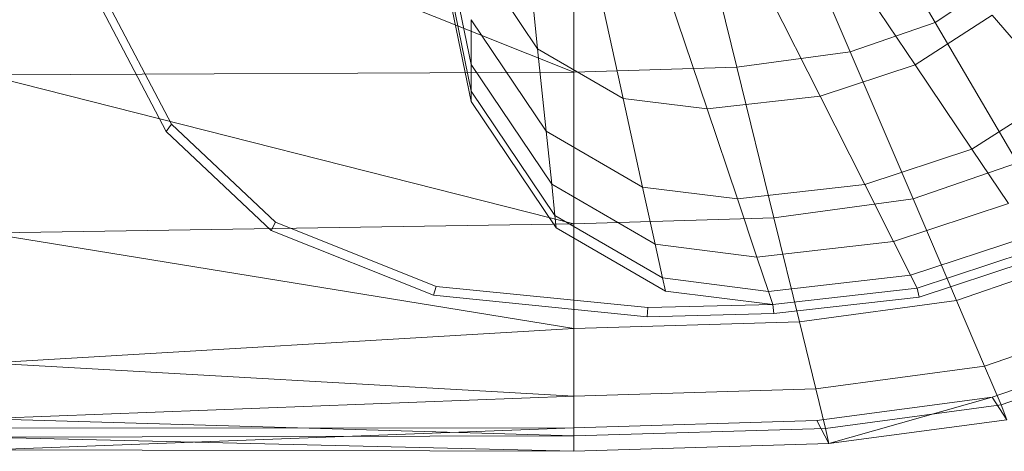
# Model space of a CAD drawing. Header units: metres. Extents: x 391.1 to 427.5, y 12.8 to 28.4.
# Tile 23 of 32: x 401.4943 to 401.6666, y 26.4248 to 26.5002. Entities that reach past the tile are written whole.
import ezdxf

# ---------------------------------------------------------------- set-up
doc = ezdxf.new("R2010")
doc.units = ezdxf.units.M
doc.layers.add('02_MOBILIARIO', color=7, linetype='Continuous', lineweight=18)
doc.layers.add('A-DETL-____-MBND', color=7, linetype='Continuous', lineweight=18)

# ---------------------------------------------------------------- blocks, each defined once
blk = doc.blocks.new('Family - Rentamans PA-152555-03_ELEC_P0A')
at = {"layer": 'A-DETL-____-MBND', "color": 253, "true_color": 0xaaaaaa}
for p, q in [((0.08473, 0.0676), (0.07631, 0.10869)), ((0, 0.10722), (0.10273, 0.06628)), ((0.14692, 0.10743), (0.16597, 0.07496)), ((0.08473, 0.06296), (0.07598, 0.1057)), ((0.08473, 0.06117), (0.07584, 0.10456)), ((0.13653, 0.10383), (0.1511, 0.06981)), ((0.12264, 0.10196), (0.13123, 0.06713)), ((0.10273, 0.10137), (0.10273, 0.06628)), ((0.09423, 0.09119), (0.09638, 0.07036)), ((0.14804, 0.08893), (0.16244, 0.06758)), ((0.09638, 0.07036), (0.08473, 0.08764)), ((0.13449, 0.08444), (0.14581, 0.06207)), ((0.10642, 0.08414), (0.11135, 0.0617)), ((0.17806, 0.08308), (0.16597, 0.07496)), ((0.1184, 0.08263), (0.12606, 0.05985)), ((0.03228, 0.05718), (0.02062, 0.07939)), ((0.03136, 0.05592), (0.01958, 0.07835)), ((0.17596, 0.07625), (0.16244, 0.06758)), ((0.17596, 0.07625), (0.18765, 0.06261)), ((0.09788, 0.05596), (0.08473, 0.07545)), ((0.08473, 0.07545), (0.08473, 0.0676)), ((0.16597, 0.07496), (0.1511, 0.06981)), ((0.16597, 0.07496), (0.18036, 0.05043)), ((0.11135, 0.0617), (0.09638, 0.07036)), ((0.09638, 0.07036), (0.09788, 0.05596)), ((0.1511, 0.06981), (0.13123, 0.06713)), ((0.1511, 0.06981), (0.1621, 0.04411)), ((0.08473, 0.06296), (0.08473, 0.0676)), ((0.09884, 0.04668), (0.08473, 0.0676)), ((0.16244, 0.06758), (0.14581, 0.06207)), ((0.16244, 0.06758), (0.17239, 0.05283)), ((0.10273, 0.06628), (0, 0.06579)), ((0, 0.06579), (0.10273, 0.03978)), ((0.13123, 0.06713), (0.10273, 0.06628)), ((0.10273, 0.06628), (0.10273, 0.03978)), ((0.13123, 0.06713), (0.13772, 0.04082)), ((0.08473, 0.06117), (0.08473, 0.06296)), ((0.09941, 0.0412), (0.08473, 0.06296)), ((0.14581, 0.06207), (0.12606, 0.05985)), ((0.14581, 0.06207), (0.15363, 0.04662)), ((0.18765, 0.06261), (0.17239, 0.05283)), ((0.09963, 0.03908), (0.08473, 0.06117)), ((0.12606, 0.05985), (0.11135, 0.0617)), ((0.11135, 0.0617), (0.11476, 0.0462)), ((0.12606, 0.05985), (0.13135, 0.04411)), ((0.03228, 0.05718), (0.03136, 0.05592)), ((0.05051, 0.04004), (0.03228, 0.05718)), ((0.04977, 0.03861), (0.03136, 0.05592)), ((0.11476, 0.0462), (0.09788, 0.05596)), ((0.09788, 0.05596), (0.09884, 0.04668)), ((0.17239, 0.05283), (0.15363, 0.04662)), ((0.17239, 0.05283), (0.17881, 0.04332)), ((0.18036, 0.05043), (0.1621, 0.04411)), ((0.11696, 0.0362), (0.09884, 0.04668)), ((0.09884, 0.04668), (0.09941, 0.0412)), ((0.15363, 0.04662), (0.13135, 0.04411)), ((0.15363, 0.04662), (0.15867, 0.03665)), ((0.13135, 0.04411), (0.11476, 0.0462)), ((0.11476, 0.0462), (0.11696, 0.0362)), ((0.13135, 0.04411), (0.13476, 0.03396)), ((0.1621, 0.04411), (0.13772, 0.04082)), ((0.17881, 0.04332), (0.15867, 0.03665)), ((0.1621, 0.04411), (0.16971, 0.02635)), ((0.10273, 0.03978), (0, 0.03818)), ((0.05051, 0.04004), (0.04977, 0.03861)), ((0.07861, 0.02883), (0.05051, 0.04004)), ((0.11825, 0.0303), (0.09941, 0.0412)), ((0.09941, 0.0412), (0.09963, 0.03908)), ((0.13772, 0.04082), (0.10273, 0.03978)), ((0.10273, 0.03978), (0.10273, 0.02147)), ((0.13772, 0.04082), (0.1422, 0.02264)), ((0, 0.03818), (0.10273, 0.02147)), ((0.07816, 0.02729), (0.04977, 0.03861)), ((0.11875, 0.02802), (0.09963, 0.03908)), ((0.13476, 0.03396), (0.11696, 0.0362)), ((0.11696, 0.0362), (0.11825, 0.0303)), ((0.15867, 0.03665), (0.13476, 0.03396)), ((0.15867, 0.03665), (0.16165, 0.03076)), ((0.1826, 0.0377), (0.16165, 0.03076)), ((0.18406, 0.03553), (0.1628, 0.0285)), ((0.13476, 0.03396), (0.13678, 0.02796)), ((0.18466, 0.03406), (0.16318, 0.02695)), ((0.16971, 0.02635), (0.1903, 0.03348)), ((0.13678, 0.02796), (0.11825, 0.0303)), ((0.11825, 0.0303), (0.11875, 0.02802)), ((0.16165, 0.03076), (0.13678, 0.02796)), ((0.16165, 0.03076), (0.1628, 0.0285)), ((0.07861, 0.02883), (0.07816, 0.02729)), ((0.11566, 0.02511), (0.07861, 0.02883)), ((0.13755, 0.02565), (0.11875, 0.02802)), ((0.13678, 0.02796), (0.13755, 0.02565)), ((0.1628, 0.0285), (0.13755, 0.02565)), ((0.1628, 0.0285), (0.16318, 0.02695)), ((0.11557, 0.02353), (0.07816, 0.02729)), ((0.16318, 0.02695), (0.13769, 0.02408)), ((0.16971, 0.02635), (0.1422, 0.02264)), ((0.16971, 0.02635), (0.17461, 0.0149)), ((0.11566, 0.02511), (0.11557, 0.02353)), ((0.13755, 0.02565), (0.11566, 0.02511)), ((0.13755, 0.02565), (0.13769, 0.02408)), ((0.1422, 0.02264), (0.10273, 0.02147)), ((0.13769, 0.02408), (0.11557, 0.02353)), ((0.1422, 0.02264), (0.14508, 0.01092)), ((0.17461, 0.0149), (0.19671, 0.02256)), ((0.10273, 0.02147), (0, 0.01543)), ((0.10273, 0.02147), (0.10273, 0.00966)), ((0.17596, 0.00947), (0.19894, 0.01737)), ((0.17751, 0.00814), (0.2005, 0.0161)), ((0, 0.01543), (0.10273, 0.00966)), ((0.14508, 0.01092), (0.17461, 0.0149)), ((0.17461, 0.0149), (0.17751, 0.00814)), ((0.14508, 0.01092), (0.10273, 0.00966)), ((0.14508, 0.01092), (0.14679, 0.004)), ((0.10273, 0.00966), (0, 0.00569)), ((0.10273, 0.00966), (0.10273, 0.00269)), ((0.14525, 0.00536), (0.17596, 0.00947)), ((0.14736, 0.00133), (0.17596, 0.00947)), ((0.17596, 0.00947), (0.17848, 0.00552)), ((0.14679, 0.004), (0.17751, 0.00814)), ((0.17751, 0.00814), (0.17848, 0.00552)), ((0, 0.00569), (0.10273, 0.00269)), ((0.10273, 0.0041), (0.14525, 0.00536)), ((0.14736, 0.00133), (0.14525, 0.00536)), ((0.14736, 0.00133), (0.17848, 0.00552)), ((0, 0.00406), (0.10273, 0.00411)), ((0, 0.00026), (0.10273, 0.00411)), ((0.10273, 0.0041), (0.10273, 0)), ((0.10273, 0.00269), (0.14679, 0.004)), ((0.14679, 0.004), (0.14736, 0.00133)), ((0.10273, 0.00269), (0, 0.00244)), ((0, 0.00244), (0.10273, 0)), ((0.10273, 0.00269), (0.10273, 0)), ((0, 0.00026), (0.10273, 0)), ((0.10273, 0), (0.14736, 0.00133))]:
    blk.add_line(p, q, dxfattribs=at)
blk = doc.blocks.new('LONDR55-XX_ZZ-ARQ-CAA-M3D-Londres55_ifc-1-03_ELEC_P0A')
at = {"layer": '02_MOBILIARIO', "color": 253, "lineweight": 18, "true_color": 0xaaaaaa}
blk.add_blockref('Family - Rentamans PA-152555-03_ELEC_P0A', (401.48854, 26.4248), dxfattribs=at)

msp = doc.modelspace()

# ---------------------------------------------------------------- block references
at = {"lineweight": 5}
msp.add_blockref('LONDR55-XX_ZZ-ARQ-CAA-M3D-Londres55_ifc-1-03_ELEC_P0A', (0, 0), dxfattribs=at)

doc.saveas('drawing.dxf')
